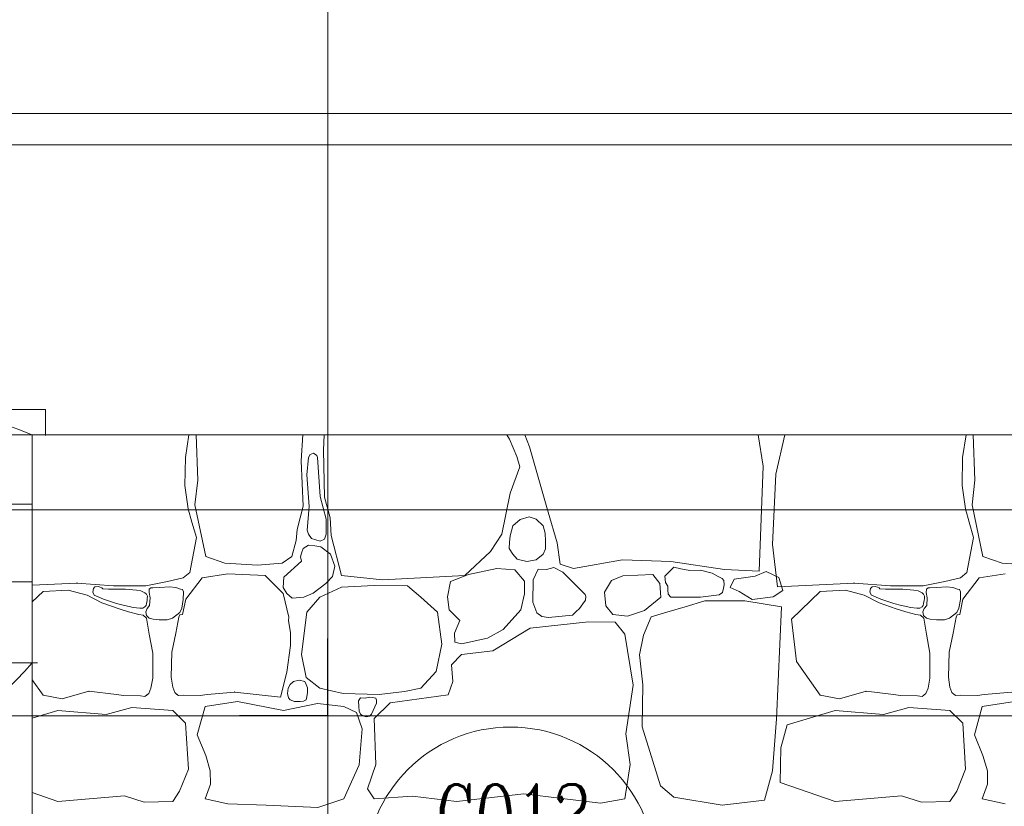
# Model space of a CAD drawing. Header units: millimetres. Extents: x -573548 to 674770, y -210017 to -47794.
# Tile 167 of 234: x 105993 to 107893, y -93595 to -92077. Entities that reach past the tile are written whole.
import ezdxf
from ezdxf.enums import TextEntityAlignment as Align

# ---------------------------------------------------------------- set-up
doc = ezdxf.new("R2010")
doc.units = ezdxf.units.MM
for name, color, linetype, lineweight in [('_S_CO_OPIS_PION', 7, 'Continuous', 13), ('A.02 RZUT PIWNICY_is$0$_HATCH_Nr_pióra__18', 8, 'Continuous', 9), ('A.02 RZUT PIWNICY_is$0$detalokna_Nr_pióra__2', 8, 'Continuous', 9), ('A.02 RZUT PIWNICY_is$0$detalokna_Nr_pióra__8', 8, 'Continuous', 9), ('A.02 RZUT PIWNICY_is$0$Nowe_A_okno_Nr_pióra__59', 8, 'Continuous', 9), ('A.02 RZUT PIWNICY_is$0$OBRYS PARTERU#1_Nr_pióra__1', 8, 'Continuous', 9), ('A.02 RZUT PIWNICY_is$0$opaska_Nr_pióra__1', 8, 'Continuous', 9), ('A.02 RZUT PIWNICY_is$0$podciagi_Nr_pióra__1', 8, 'Continuous', 9), ('A.02 RZUT PIWNICY_is$0$strop_Nr_pióra__1', 8, 'Continuous', 9), ('A.02 RZUT PIWNICY_is$0$Structural - Bearing_Nr_pióra__21', 8, 'Continuous', 9), ('A.02 RZUT PIWNICY_is$0$Structural - Grid', 8, 'Continuous', 9), ('A.02 RZUT PIWNICY_is$0$Structural - Grid_Nr_pióra__17', 8, 'Continuous', 9)]:
    doc.layers.add(name, color=color, linetype=linetype, lineweight=lineweight)
doc.styles.add('A.02 RZUT PIWNICY_is$0$STYL_AUTOMATYCZNY_1', font='arial.ttf')
doc.styles.add('JOLARD', font='complex.shx', dxfattribs={"width": 0.7})

# ---------------------------------------------------------------- blocks, each defined once
blk = doc.blocks.new('*X48628')
at = {"layer": 'A.02 RZUT PIWNICY_is$0$_HATCH_Nr_pióra__18'}
for p, q in [((106883, -92921.3), (106889.9, -92877.8)), ((106903.5, -92877.8), (106906.9, -92965.4)), ((107106.7, -92927.9), (107109.9, -92877.8)), ((107150.9, -92877.8), (107149.3, -92907.6)), ((107508.4, -92885.8), (107503.2, -92877.8)), ((107522.8, -92919.6), (107508.4, -92885.8)), ((107538.2, -92877.8), (107547.4, -92900.6)), ((107998, -92938.2), (107988.7, -92877.8)), ((108040.2, -92877.8), (108022.4, -92953.8)), ((108383, -92921.3), (108389.9, -92877.8)), ((108403.5, -92877.8), (108406.9, -92965.4)), ((107149.3, -92907.6), (107151.3, -92998)), ((107547.4, -92900.6), (107583.1, -93026.9)), ((106882.1, -92975.5), (106883, -92921.3)), ((107110, -93015.4), (107106.7, -92927.9)), ((107120.4, -92921.3), (107117.3, -92954.9)), ((107123.5, -92915.4), (107120.4, -92921.3)), ((107130.1, -92913.1), (107123.5, -92915.4)), ((107136.4, -92917.3), (107130.1, -92913.1)), ((107138.1, -92921.3), (107136.4, -92917.3)), ((107143.4, -92997), (107138.1, -92921.3)), ((107528.6, -92939.4), (107522.8, -92919.6)), ((108382.1, -92975.5), (108383, -92921.3)), ((107509.6, -92990.2), (107528.6, -92939.4)), ((107990.1, -93140.9), (107998, -92938.2)), ((106906.9, -92965.4), (106901.2, -93012.9)), ((107117.3, -92954.9), (107121.9, -93015.7)), ((108022.4, -92953.8), (108015.9, -93089.4)), ((108406.9, -92965.4), (108401.2, -93012.9)), ((106888.5, -93020.8), (106882.1, -92975.5)), ((108388.5, -93020.8), (108382.1, -92975.5)), ((107154.7, -93040.4), (107143.4, -92997)), ((107151.3, -92998), (107162.5, -93037.7)), ((107493.9, -93069.5), (107509.6, -92990.2)), ((106895.5, -93046.1), (106888.5, -93020.8)), ((106901.2, -93012.9), (106922.2, -93112.8)), ((107098.9, -93060.4), (107110, -93015.4)), ((107121.9, -93015.7), (107118.3, -93061.7)), ((108395.5, -93046.1), (108388.5, -93020.8)), ((108401.2, -93012.9), (108422.2, -93112.8)), ((107154.5, -93069.5), (107154.7, -93040.4)), ((107162.5, -93037.7), (107164.5, -93071.9)), ((107529.4, -93041.1), (107514.8, -93053)), ((107546.4, -93036.2), (107529.4, -93041.1)), ((107560.2, -93040.4), (107546.4, -93036.2)), ((107573.5, -93053), (107560.2, -93040.4)), ((107583.1, -93026.9), (107600.4, -93086.4)), ((106904.4, -93076.1), (106895.5, -93046.1)), ((107096.8, -93081.8), (107098.9, -93060.4)), ((107118.3, -93061.7), (107120.4, -93069.5)), ((107514.8, -93053), (107510.1, -93072.5)), ((107577.3, -93067.4), (107573.5, -93053)), ((108404.4, -93076.1), (108395.5, -93046.1)), ((106891.5, -93143.4), (106904.4, -93076.1)), ((107088.2, -93112.8), (107096.8, -93081.8)), ((107120.4, -93069.5), (107126.5, -93078)), ((107126.5, -93078), (107143.1, -93083.2)), ((107143.1, -93083.2), (107151.6, -93078.8)), ((107151.6, -93078.8), (107154.5, -93069.5)), ((107164.5, -93071.9), (107184.3, -93149.1)), ((107471.6, -93102.9), (107493.9, -93069.5)), ((107510.1, -93072.5), (107508.2, -93084.6)), ((107577.8, -93083), (107577.3, -93067.4)), ((108391.5, -93143.4), (108404.4, -93076.1)), ((107110.3, -93097.2), (107107.3, -93106.2)), ((107120.4, -93090.7), (107110.3, -93097.2)), ((107132.7, -93092.2), (107120.4, -93090.7)), ((107144.4, -93094), (107132.7, -93092.2)), ((107162.8, -93107.9), (107144.4, -93094)), ((107508.2, -93084.6), (107508, -93097.1)), ((107508, -93097.1), (107514.8, -93108.3)), ((107573.5, -93108.3), (107577.9, -93098)), ((107577.9, -93098), (107577.8, -93083)), ((107600.4, -93086.4), (107606.2, -93127.3)), ((108015.9, -93089.4), (108025.9, -93171.1)), ((106922.2, -93112.8), (106959.4, -93125.6)), ((107070, -93125.6), (107088.2, -93112.8)), ((107107.3, -93106.2), (107105, -93113.3)), ((107105, -93113.3), (107107.3, -93121.5)), ((107171.7, -93131.2), (107162.8, -93107.9)), ((107422.4, -93149.1), (107471.6, -93102.9)), ((107514.8, -93108.3), (107523.5, -93117.6)), ((107523.5, -93117.6), (107542.1, -93122.2)), ((107542.1, -93122.2), (107559.8, -93118.8)), ((107559.8, -93118.8), (107573.5, -93108.3)), ((107632.2, -93135.9), (107726.3, -93118.6)), ((107726.3, -93118.6), (107820, -93121.9)), ((108422.2, -93112.8), (108459.4, -93125.6)), ((106959.4, -93125.6), (107022.1, -93129.3)), ((107022.1, -93129.3), (107070, -93125.6)), ((107107.3, -93121.5), (107072.7, -93152.2)), ((107167, -93151.3), (107171.7, -93131.2)), ((107484, -93135.5), (107429.1, -93147.1)), ((107519.1, -93138.4), (107484, -93135.5)), ((107537.7, -93159.9), (107519.1, -93138.4)), ((107563.7, -93137.1), (107554.4, -93157.8)), ((107579.9, -93137.7), (107563.7, -93137.1)), ((107594.3, -93134), (107579.9, -93137.7)), ((107611.6, -93142.5), (107594.3, -93134)), ((107606.2, -93127.3), (107632.2, -93135.9)), ((107820, -93138.8), (107808.5, -93150.7)), ((107820, -93121.9), (107923.7, -93137.6)), ((107826, -93133.2), (107820, -93138.8)), ((107839, -93136.2), (107826, -93133.2)), ((107856.8, -93139.2), (107839, -93136.2)), ((107877, -93138.8), (107856.8, -93139.2)), ((107899.9, -93144.9), (107877, -93138.8)), ((107923.7, -93137.6), (107990.1, -93140.9)), ((108459.4, -93125.6), (108522.1, -93129.3)), ((106848.5, -93160.6), (106878.8, -93153.4)), ((106878.8, -93153.4), (106891.5, -93143.4)), ((106883.7, -93194.8), (106915.2, -93153.7)), ((106915.2, -93153.7), (106965.1, -93145.8)), ((106965.1, -93145.8), (107037, -93149.1)), ((107037, -93149.1), (107071.9, -93184.2)), ((107072.7, -93152.2), (107071.7, -93172.6)), ((107153.7, -93164.3), (107167, -93151.3)), ((107184.3, -93149.1), (107263.2, -93157.4)), ((107263.2, -93157.4), (107422.4, -93149.1)), ((107429.1, -93147.1), (107394.9, -93160.7)), ((107554.4, -93157.8), (107553.8, -93200.3)), ((107654.5, -93185.5), (107611.6, -93142.5)), ((107727.2, -93149.5), (107705.7, -93158.6)), ((107785, -93147.1), (107727.2, -93149.5)), ((107798.6, -93164.8), (107785, -93147.1)), ((107808.5, -93150.7), (107809.5, -93162.6)), ((107909.7, -93150.3), (107899.9, -93144.9)), ((107919, -93154.9), (107909.7, -93150.3)), ((107922.5, -93158.7), (107919, -93154.9)), ((107934.3, -93172.6), (107942.1, -93156.3)), ((107942.1, -93156.3), (107982.4, -93150.3)), ((107982.4, -93150.3), (108004.1, -93141.3)), ((108004.1, -93141.3), (108028.2, -93153.3)), ((108028.2, -93153.3), (108036, -93178)), ((108348.5, -93160.6), (108378.8, -93153.4)), ((108378.8, -93153.4), (108391.5, -93143.4)), ((108383.7, -93194.8), (108415.2, -93153.7)), ((108415.2, -93153.7), (108465.1, -93145.8)), ((106587.3, -93168), (106673.7, -93163.7)), ((106673.7, -93163.7), (106744, -93168.9)), ((106705.4, -93174.5), (106704.3, -93181.1)), ((106708.3, -93171.2), (106705.4, -93174.5)), ((106714.3, -93170.6), (106708.3, -93171.2)), ((106718.6, -93171.5), (106714.3, -93170.6)), ((106721.9, -93173), (106718.6, -93171.5)), ((106723.6, -93174.9), (106721.9, -93173)), ((106734.4, -93175.8), (106723.6, -93174.9)), ((106767.6, -93175.7), (106734.4, -93175.8)), ((106744, -93168.9), (106806.8, -93168.9)), ((106788.8, -93177.7), (106767.6, -93175.7)), ((106806.8, -93168.9), (106848.5, -93160.6)), ((106813.3, -93175.7), (106812.9, -93182)), ((106816.4, -93172.7), (106813.3, -93175.7)), ((106820.1, -93173.1), (106816.4, -93172.7)), ((106833.4, -93172.2), (106820.1, -93173.1)), ((106852, -93171.3), (106833.4, -93172.2)), ((106864.2, -93172.5), (106852, -93171.3)), ((106873.3, -93175.7), (106864.2, -93172.5)), ((106877.3, -93176.2), (106873.3, -93175.7)), ((106879.3, -93180.7), (106877.3, -93176.2)), ((107071.7, -93172.6), (107078.8, -93183.6)), ((107129.3, -93183.1), (107153.7, -93164.3)), ((107184.3, -93171.8), (107142.2, -93191.2)), ((107247.1, -93168.5), (107184.3, -93171.8)), ((107311.5, -93168.9), (107247.1, -93168.5)), ((107337.1, -93191.2), (107311.5, -93168.9)), ((107394.9, -93160.7), (107388.6, -93190.6)), ((107537.3, -93184.6), (107537.7, -93159.9)), ((107705.7, -93158.6), (107691.9, -93181)), ((107800.9, -93190.8), (107798.6, -93164.8)), ((107809.5, -93162.6), (107814.3, -93169.6)), ((107814.3, -93169.6), (107814.1, -93176.8)), ((107814.1, -93176.8), (107815, -93185.3)), ((107919.8, -93182), (107921.7, -93173.9)), ((107921.7, -93173.9), (107922.6, -93167.3)), ((107922.6, -93167.3), (107922.5, -93158.7)), ((107951.7, -93179.8), (107934.3, -93172.6)), ((108025.9, -93171.1), (108173.7, -93163.7)), ((108173.7, -93163.7), (108244, -93168.9)), ((108205.4, -93174.5), (108204.3, -93181.1)), ((108208.3, -93171.2), (108205.4, -93174.5)), ((108214.3, -93170.6), (108208.3, -93171.2)), ((108218.6, -93171.5), (108214.3, -93170.6)), ((108221.9, -93173), (108218.6, -93171.5)), ((108223.6, -93174.9), (108221.9, -93173)), ((108234.4, -93175.8), (108223.6, -93174.9)), ((108267.6, -93175.7), (108234.4, -93175.8)), ((108244, -93168.9), (108306.8, -93168.9)), ((108288.8, -93177.7), (108267.6, -93175.7)), ((108306.8, -93168.9), (108348.5, -93160.6)), ((108313.3, -93175.7), (108312.9, -93182)), ((108316.4, -93172.7), (108313.3, -93175.7)), ((108320.1, -93173.1), (108316.4, -93172.7)), ((108333.4, -93172.2), (108320.1, -93173.1)), ((108352, -93171.3), (108333.4, -93172.2)), ((108364.2, -93172.5), (108352, -93171.3)), ((108373.3, -93175.7), (108364.2, -93172.5)), ((108377.3, -93176.2), (108373.3, -93175.7)), ((108379.3, -93180.7), (108377.3, -93176.2)), ((106608.2, -93180.3), (106587.3, -93200.2)), ((106656.8, -93177.6), (106608.2, -93180.3)), ((106693.1, -93187.4), (106656.8, -93177.6)), ((106721.7, -93202.1), (106693.1, -93187.4)), ((106704.3, -93181.1), (106707.1, -93187.4)), ((106707.1, -93187.4), (106725.1, -93194.9)), ((106725.1, -93194.9), (106750.1, -93203)), ((106797.2, -93179), (106788.8, -93177.7)), ((106804.9, -93182.7), (106797.2, -93179)), ((106807.9, -93185.4), (106804.9, -93182.7)), ((106809.8, -93189.1), (106807.9, -93185.4)), ((106808.9, -93197.7), (106809.3, -93193.4)), ((106809.3, -93193.4), (106809.8, -93189.1)), ((106812.9, -93182), (106814.8, -93192.1)), ((106814.8, -93192.1), (106813.8, -93207)), ((106876, -93212.3), (106878.7, -93195.7)), ((106877.4, -93224.6), (106883.7, -93194.8)), ((106878.7, -93195.7), (106879.3, -93180.7)), ((107071.9, -93184.2), (107082.6, -93229.8)), ((107078.8, -93183.6), (107088.8, -93193)), ((107088.8, -93193), (107111.7, -93191.2)), ((107111.7, -93191.2), (107129.3, -93183.1)), ((107142.2, -93191.2), (107117.1, -93219.7)), ((107369.3, -93220.1), (107337.1, -93191.2)), ((107388.6, -93190.6), (107392, -93215.6)), ((107530.1, -93215.3), (107537.3, -93184.6)), ((107656.1, -93189.8), (107654.5, -93185.5)), ((107655.1, -93196.9), (107656.1, -93189.8)), ((107691.9, -93181), (107694.6, -93207.7)), ((107768.9, -93216.4), (107800.9, -93190.8)), ((107815, -93185.3), (107820, -93190.8)), ((107820, -93190.8), (107877, -93190.8)), ((107877, -93190.8), (107913.3, -93186.4)), ((107913.3, -93186.4), (107919.8, -93182)), ((107977, -93195.4), (107951.7, -93179.8)), ((108017.3, -93190.6), (107977, -93195.4)), ((108036, -93178), (108017.3, -93190.6)), ((108108.2, -93180.3), (108052.7, -93233.1)), ((108156.8, -93177.6), (108108.2, -93180.3)), ((108193.1, -93187.4), (108156.8, -93177.6)), ((108221.7, -93202.1), (108193.1, -93187.4)), ((108204.3, -93181.1), (108207.1, -93187.4)), ((108207.1, -93187.4), (108225.1, -93194.9)), ((108225.1, -93194.9), (108250.1, -93203)), ((108297.2, -93179), (108288.8, -93177.7)), ((108304.9, -93182.7), (108297.2, -93179)), ((108307.9, -93185.4), (108304.9, -93182.7)), ((108309.8, -93189.1), (108307.9, -93185.4)), ((108308.9, -93197.7), (108309.3, -93193.4)), ((108309.3, -93193.4), (108309.8, -93189.1)), ((108312.9, -93182), (108314.8, -93192.1)), ((108314.8, -93192.1), (108313.8, -93207)), ((108376, -93212.3), (108378.7, -93195.7)), ((108377.4, -93224.6), (108383.7, -93194.8)), ((108378.7, -93195.7), (108379.3, -93180.7)), ((106755, -93213.5), (106721.7, -93202.1)), ((106750.1, -93203), (106765.2, -93207.1)), ((106773.3, -93219.1), (106755, -93213.5)), ((106765.2, -93207.1), (106774.7, -93208.7)), ((106774.7, -93208.7), (106782.4, -93211.2)), ((106782.4, -93211.2), (106794.9, -93212.3)), ((106794.9, -93212.3), (106800.6, -93211.9)), ((106800.6, -93211.9), (106804.9, -93209.8)), ((106804.9, -93209.8), (106807, -93207.1)), ((106809, -93212.7), (106806.3, -93219.4)), ((106807, -93207.1), (106807.8, -93203.4)), ((106807.8, -93203.4), (106808.9, -93197.7)), ((106813.8, -93207), (106809, -93212.7)), ((106872, -93220.5), (106876, -93212.3)), ((107496, -93253.2), (107530.1, -93215.3)), ((107553.8, -93200.3), (107561.3, -93221.2)), ((107636.4, -93219.3), (107643.4, -93213.1)), ((107643.4, -93213.1), (107650.3, -93203.8)), ((107650.3, -93203.8), (107655.1, -93196.9)), ((107694.6, -93207.7), (107707.8, -93224.7)), ((107847.7, -93209.4), (107807.7, -93221)), ((107885.7, -93197.8), (107847.7, -93209.4)), ((107924.1, -93197.8), (107885.7, -93197.8)), ((107962.5, -93197.8), (107924.1, -93197.8)), ((108033.4, -93209.6), (107962.5, -93197.8)), ((108024, -93425.6), (108033.4, -93209.6)), ((108255, -93213.5), (108221.7, -93202.1)), ((108250.1, -93203), (108265.2, -93207.1)), ((108273.3, -93219.1), (108255, -93213.5)), ((108265.2, -93207.1), (108274.7, -93208.7)), ((108274.7, -93208.7), (108282.4, -93211.2)), ((108282.4, -93211.2), (108294.9, -93212.3)), ((108294.9, -93212.3), (108300.6, -93211.9)), ((108300.6, -93211.9), (108304.9, -93209.8)), ((108304.9, -93209.8), (108307, -93207.1)), ((108309, -93212.7), (108306.3, -93219.4)), ((108307, -93207.1), (108307.8, -93203.4)), ((108307.8, -93203.4), (108308.9, -93197.7)), ((108313.8, -93207), (108309, -93212.7)), ((108372, -93220.5), (108376, -93212.3)), ((106793.1, -93224.4), (106773.3, -93219.1)), ((106801.6, -93226), (106793.1, -93224.4)), ((106808.2, -93231.4), (106801.6, -93226)), ((106806.3, -93219.4), (106807.7, -93226.5)), ((106807.7, -93226.5), (106813.3, -93231.4)), ((106813.3, -93262.1), (106808.2, -93231.4)), ((106813.3, -93231.4), (106820.7, -93233.6)), ((106820.7, -93233.6), (106832.4, -93234.8)), ((106847.8, -93234.5), (106858, -93231.4)), ((106858, -93231.4), (106872, -93220.5)), ((106864.6, -93260.4), (106870.6, -93229.8)), ((106870.6, -93229.8), (106872.4, -93225.1)), ((106872.4, -93225.1), (106877.4, -93224.6)), ((107082.6, -93229.8), (107081.8, -93236.1)), ((107117.1, -93219.7), (107107.1, -93301.9)), ((107377.9, -93281.6), (107369.3, -93220.1)), ((107392, -93215.6), (107412.6, -93235.8)), ((107561.3, -93221.2), (107570.9, -93228.1)), ((107570.9, -93228.1), (107583.9, -93230.5)), ((107583.9, -93230.5), (107630.2, -93226)), ((107630.2, -93226), (107636.5, -93219)), ((107707.8, -93224.7), (107736.2, -93227.6)), ((107736.2, -93227.6), (107768.9, -93216.4)), ((107782, -93228.7), (107766.9, -93264.5)), ((107807.7, -93221), (107782, -93228.7)), ((108052.7, -93233.1), (108062.5, -93314.9)), ((108293.1, -93224.4), (108273.3, -93219.1)), ((108301.6, -93226), (108293.1, -93224.4)), ((108308.2, -93231.4), (108301.6, -93226)), ((108306.3, -93219.4), (108307.7, -93226.5)), ((108307.7, -93226.5), (108313.3, -93231.4)), ((108313.3, -93262.1), (108308.2, -93231.4)), ((108313.3, -93231.4), (108320.7, -93233.6)), ((108320.7, -93233.6), (108332.4, -93234.8)), ((108347.8, -93234.5), (108358, -93231.4)), ((108358, -93231.4), (108372, -93220.5)), ((108364.6, -93260.4), (108370.6, -93229.8)), ((108370.6, -93229.8), (108372.4, -93225.1)), ((108372.4, -93225.1), (108377.4, -93224.6)), ((106832.4, -93234.8), (106847.8, -93234.5)), ((107081.8, -93236.1), (107085.8, -93259.6)), ((107412.6, -93235.8), (107402.3, -93260.2)), ((107466.3, -93270.1), (107496, -93253.2)), ((107548.4, -93250.7), (107476.2, -93294.4)), ((107660.7, -93238.3), (107548.4, -93250.7)), ((107712.3, -93239.1), (107660.7, -93238.3)), ((107731.3, -93262.1), (107712.3, -93239.1)), ((108332.4, -93234.8), (108347.8, -93234.5)), ((106820, -93298.9), (106813.3, -93262.1)), ((106857, -93297), (106864.6, -93260.4)), ((107085.8, -93259.6), (107086.1, -93284.3)), ((107402.3, -93260.2), (107402.7, -93277.5)), ((107415.9, -93281.2), (107466.3, -93270.1)), ((107747.4, -93360.5), (107731.3, -93262.1)), ((107766.9, -93264.5), (107759.4, -93302.2)), ((108320, -93298.9), (108313.3, -93262.1)), ((108357, -93297), (108364.6, -93260.4)), ((107086.1, -93284.3), (107078.5, -93335.9)), ((107366.8, -93334.1), (107377.9, -93281.6)), ((107402.7, -93277.5), (107415.9, -93281.2)), ((106820, -93347), (106820, -93298.9)), ((106855.7, -93345.1), (106857, -93297)), ((107107.1, -93301.9), (107115.8, -93346)), ((107415.9, -93301.5), (107396.5, -93321.3)), ((107476.2, -93294.4), (107415.9, -93301.5)), ((107759.4, -93302.2), (107765.9, -93360.2)), ((108320, -93347), (108320, -93298.9)), ((108355.7, -93345.1), (108357, -93297)), ((107396.5, -93321.3), (107399.4, -93353.5)), ((108062.5, -93314.9), (108108.2, -93380.3)), ((106816.5, -93366.5), (106820, -93347)), ((106858.6, -93364.6), (106855.7, -93345.1)), ((107078.5, -93335.9), (107066.5, -93384.1)), ((107115.8, -93346), (107142.2, -93366.3)), ((107337.1, -93366.3), (107366.8, -93334.1)), ((108316.5, -93366.5), (108320, -93347)), ((108358.6, -93364.6), (108355.7, -93345.1)), ((106587.3, -93350.3), (106608.2, -93380.3)), ((106812.4, -93377), (106816.5, -93366.5)), ((106862.4, -93375.2), (106858.6, -93364.6)), ((107081, -93366.5), (107080.2, -93377.1)), ((107084.9, -93359.7), (107081, -93366.5)), ((107091.4, -93353.7), (107084.9, -93359.7)), ((107102.5, -93351.2), (107091.4, -93353.7)), ((107113.6, -93353.8), (107102.5, -93351.2)), ((107115.8, -93359.7), (107113.6, -93353.8)), ((107118.4, -93366), (107115.8, -93359.7)), ((107118.7, -93374.9), (107118.4, -93366)), ((107142.2, -93366.3), (107187.2, -93377)), ((107306.1, -93373.3), (107337.1, -93366.3)), ((107399.4, -93353.5), (107389.9, -93379.5)), ((107732.9, -93454.6), (107747.4, -93360.5)), ((107765.9, -93360.2), (107764.3, -93441)), ((108312.4, -93377), (108316.5, -93366.5)), ((108362.4, -93375.2), (108358.6, -93364.6)), ((106608.2, -93380.3), (106645.2, -93387.3)), ((106645.2, -93387.3), (106696.7, -93372.6)), ((106696.7, -93372.6), (106749.9, -93378.5)), ((106749.9, -93378.5), (106763.2, -93380.9)), ((106763.2, -93380.9), (106796.3, -93381.5)), ((106796.3, -93381.5), (106804.9, -93382.5)), ((106804.9, -93382.5), (106808.2, -93380.3)), ((106808.2, -93380.3), (106812.4, -93377)), ((106866.5, -93378.6), (106862.4, -93375.2)), ((106869.8, -93380.9), (106866.5, -93378.6)), ((106878.4, -93380.2), (106869.8, -93380.9)), ((106911.5, -93380.5), (106878.4, -93380.2)), ((106924.8, -93378.5), (106911.5, -93380.5)), ((106978.2, -93374), (106924.8, -93378.5)), ((107066.5, -93384.1), (106978.2, -93374)), ((107080.2, -93377.1), (107081.7, -93385.3)), ((107081.7, -93385.3), (107084.9, -93389)), ((107115.8, -93389), (107117.4, -93383.4)), ((107117.4, -93383.4), (107118.7, -93374.9)), ((107187.2, -93377), (107257, -93379.1)), ((107220.8, -93385.3), (107216.9, -93391)), ((107229.7, -93386), (107220.8, -93385.3)), ((107238.1, -93384.2), (107229.7, -93386)), ((107245, -93384.4), (107238.1, -93384.2)), ((107247.1, -93385.3), (107245, -93384.4)), ((107250.5, -93385.8), (107247.1, -93385.3)), ((107251.5, -93389.8), (107250.5, -93385.8)), ((107257, -93379.1), (107306.1, -93373.3)), ((107389.9, -93379.5), (107278.5, -93394.7)), ((108108.2, -93380.3), (108145.2, -93387.3)), ((108145.2, -93387.3), (108196.7, -93372.6)), ((108196.7, -93372.6), (108249.9, -93378.5)), ((108249.9, -93378.5), (108263.2, -93380.9)), ((108263.2, -93380.9), (108296.3, -93381.5)), ((108296.3, -93381.5), (108304.9, -93382.5)), ((108304.9, -93382.5), (108308.2, -93380.3)), ((108308.2, -93380.3), (108312.4, -93377)), ((108366.5, -93378.6), (108362.4, -93375.2)), ((108369.8, -93380.9), (108366.5, -93378.6)), ((108378.4, -93380.2), (108369.8, -93380.9)), ((108411.5, -93380.5), (108378.4, -93380.2)), ((108424.8, -93378.5), (108411.5, -93380.5)), ((108478.2, -93374), (108424.8, -93378.5)), ((106779.4, -93403.8), (106730.3, -93417.5)), ((106858.7, -93409.6), (106779.4, -93403.8)), ((106905.7, -93456.7), (106921, -93402.2)), ((106921, -93402.2), (106983.3, -93392.3)), ((106983.3, -93392.3), (107072.5, -93409.6)), ((107072.5, -93409.6), (107138.1, -93396)), ((107084.9, -93389), (107093.7, -93392)), ((107093.7, -93392), (107104.2, -93392.1)), ((107104.2, -93392.1), (107111, -93391.5)), ((107111, -93391.5), (107115.8, -93389)), ((107138.1, -93396), (107188.9, -93402.2)), ((107188.9, -93402.2), (107213.2, -93413.3)), ((107216.9, -93391), (107217.4, -93402.1)), ((107217.4, -93402.1), (107218.2, -93410.9)), ((107242, -93417), (107251.7, -93395.5)), ((107278.5, -93394.7), (107247.1, -93425.3)), ((107251.7, -93395.5), (107251.5, -93389.8)), ((108279.4, -93403.8), (108230.3, -93417.5)), ((108358.7, -93409.6), (108279.4, -93403.8)), ((108405.7, -93456.7), (108421, -93402.2)), ((108421, -93402.2), (108483.3, -93392.3)), ((106636.9, -93409.6), (106587.3, -93424.5)), ((106730.3, -93417.5), (106636.9, -93409.6)), ((106883.4, -93434.4), (106858.7, -93409.6)), ((107213.2, -93413.3), (107224, -93445.1)), ((107218.2, -93410.9), (107220.8, -93417)), ((107220.8, -93417), (107225.2, -93420.2)), ((107225.2, -93420.2), (107232.1, -93421.6)), ((107232.1, -93421.6), (107238.3, -93420.7)), ((107238.3, -93420.7), (107242, -93417)), ((108136.9, -93409.6), (108044.4, -93437.3)), ((108230.3, -93417.5), (108136.9, -93409.6)), ((108383.4, -93434.4), (108358.7, -93409.6)), ((106888.8, -93523.1), (106883.4, -93434.4)), ((107247.1, -93425.3), (107250.8, -93513.6)), ((107764.3, -93441), (107800.2, -93555.3)), ((108016.2, -93525.9), (108024, -93425.6)), ((108044.4, -93437.3), (108031.9, -93481.4)), ((108388.8, -93523.1), (108383.4, -93434.4)), ((106922.2, -93496.7), (106905.7, -93456.7)), ((107224, -93445.1), (107218.6, -93514.5)), ((107741.6, -93513.6), (107732.9, -93454.6)), ((108422.2, -93496.7), (108405.7, -93456.7)), ((108031.9, -93481.4), (108031.1, -93548.6)), ((106930.9, -93526), (106922.2, -93496.7)), ((108430.9, -93526), (108422.2, -93496.7)), ((107218.6, -93514.5), (107188.9, -93580.1)), ((107250.8, -93513.6), (107234.3, -93560.7)), ((107731.3, -93580.1), (107741.6, -93513.6)), ((106871.8, -93565.6), (106888.8, -93523.1)), ((106931.3, -93551.6), (106930.9, -93526)), ((108000.6, -93582.7), (108016.2, -93525.9)), ((108371.8, -93565.6), (108388.8, -93523.1)), ((108431.3, -93551.6), (108430.9, -93526)), ((106921, -93580.1), (106931.3, -93551.6)), ((107800.2, -93555.3), (107825.8, -93576.8)), ((108031.1, -93548.6), (108136.9, -93585.5)), ((108421, -93580.1), (108431.3, -93551.6)), ((106587.3, -93568.1), (106636.9, -93585.5)), ((106636.9, -93585.5), (106765.3, -93574.3)), ((106765.3, -93574.3), (106803.7, -93586.7)), ((106858.7, -93585.5), (106871.8, -93565.6)), ((107234.3, -93560.7), (107247.1, -93580.1)), ((107247.1, -93580.1), (107321, -93574.7)), ((107321, -93574.7), (107406, -93585.5)), ((107406, -93585.5), (107536.5, -93570.6)), ((107536.5, -93570.6), (107684.2, -93588.3)), ((108136.9, -93585.5), (108265.3, -93574.3)), ((108265.3, -93574.3), (108303.7, -93586.7)), ((108358.7, -93585.5), (108371.8, -93565.6)), ((106803.7, -93586.7), (106858.7, -93585.5)), ((106965.1, -93589.6), (106921, -93580.1)), ((107039, -93592.5), (106965.1, -93589.6)), ((107138.9, -93596.6), (107039, -93592.5)), ((107188.9, -93580.1), (107138.9, -93596.6)), ((107684.2, -93588.3), (107731.3, -93580.1)), ((107825.8, -93576.8), (107919.1, -93592.5)), ((107919.1, -93592.5), (108000.6, -93582.7)), ((108303.7, -93586.7), (108358.7, -93585.5)), ((108465.1, -93589.6), (108421, -93580.1))]:
    blk.add_line(p, q, dxfattribs=at)
for p in [(106673.7, -93163.7), (108173.7, -93163.7), (106696.7, -93372.6), (106808.2, -93380.3), (106808.2, -93380.3), (106866.5, -93378.6), (106866.5, -93378.6), (106978.2, -93374), (108196.7, -93372.6), (108308.2, -93380.3), (108308.2, -93380.3), (108366.5, -93378.6), (108366.5, -93378.6)]:
    blk.add_point(p, dxfattribs=at)
blk = doc.blocks.new('A.02 RZUT PIWNICY_is$0$Wypełnienie_17_1')
at = {"layer": 'A.02 RZUT PIWNICY_is$0$_HATCH_Nr_pióra__18'}
blk.add_blockref('*X48628', (0, 0), dxfattribs=at)
blk = doc.blocks.new('A.02 RZUT PIWNICY_is$0$Standardowy znacznik osi')
at = {"layer": 'A.02 RZUT PIWNICY_is$0$Structural - Grid_Nr_pióra__17'}
blk.add_line((1000, 0), (17855.4, 0), dxfattribs=at)
at = {"layer": 'A.02 RZUT PIWNICY_is$0$Structural - Grid_Nr_pióra__17', "style": 'A.02 RZUT PIWNICY_is$0$STYL_AUTOMATYCZNY_1'}
for tag, p in [('AC_MarkerText_1_0', (5, -80)), ('AC_MarkerText_1_1', (19360.4, -80))]:
    blk.add_attdef(tag, text='', height=350, rotation=270, dxfattribs=at).set_placement(p, align=Align.TOP_CENTER)
blk = doc.blocks.new('A.02 RZUT PIWNICY_is$0$Standardowy znacznik osi_3')
at = {"layer": 'A.02 RZUT PIWNICY_is$0$Structural - Grid_Nr_pióra__17'}
blk.add_line((2962.2, 0), (40906.6, 0), dxfattribs=at)
at = {"layer": 'A.02 RZUT PIWNICY_is$0$Structural - Grid_Nr_pióra__17', "style": 'A.02 RZUT PIWNICY_is$0$STYL_AUTOMATYCZNY_1'}
for tag, p in [('AC_MarkerText_1_0', (-250, -335)), ('AC_MarkerText_1_1', (44118.7, -335))]:
    blk.add_attdef(tag, text='', height=350, rotation=180, dxfattribs=at).set_placement(p, align=Align.TOP_CENTER)
blk = doc.blocks.new('A.02 RZUT PIWNICY_is')
at = {"layer": 'A.02 RZUT PIWNICY_is$0$detalokna_Nr_pióra__2'}
blk.add_lwpolyline([(105617.5, -92879.1), (105617.5, -92829.1), (106612.9, -92829.1), (106612.9, -92879.1)], dxfattribs=at)
at = {"layer": 'A.02 RZUT PIWNICY_is$0$detalokna_Nr_pióra__8'}
blk.add_line((106587.3, -92877.8), (105657.3, -92877.8), dxfattribs=at)
at = {"layer": 'A.02 RZUT PIWNICY_is$0$Nowe_A_okno_Nr_pióra__59'}
blk.add_lwpolyline([(106587.3, -93161.3), (106587.3, -93011.3), (106527.3, -93011.3), (106527.3, -93066.3), (106507.3, -93066.3), (106507.3, -93106.3), (106527.3, -93106.3), (106527.3, -93161.3)], close=True, dxfattribs=at)
at = {"layer": 'A.02 RZUT PIWNICY_is$0$OBRYS PARTERU#1_Nr_pióra__1'}
blk.add_lwpolyline([(87547.3, -93022.2), (87547.3, -93622.2), (80856, -93622.2), (80856, -97482.2), (80306.7, -97482.2), (80306.7, -101132.2), (82397.3, -101132.2), (82397.3, -105082.2), (87537.3, -105082.2), (87537.3, -105471.8), (106939.7, -105472.5), (118516.4, -105372.5), (118516.4, -93022.2)], close=True, dxfattribs=at)
at = {"layer": 'A.02 RZUT PIWNICY_is$0$opaska_Nr_pióra__1'}
for points in [[(108925.4, -92257.8), (106271.2, -92257.8)], [(108921, -92317.8), (106275.6, -92317.8)]]:
    blk.add_lwpolyline(points, dxfattribs=at)
at = {"layer": 'A.02 RZUT PIWNICY_is$0$podciagi_Nr_pióra__1'}
blk.add_line((105657.3, -93317.8), (106597.3, -93317.8), dxfattribs=at)
at = {"layer": 'A.02 RZUT PIWNICY_is$0$strop_Nr_pióra__1'}
for centre, radius, start, end in [((106122.3, -94013.6), 1227.3, 67.7348, 112.2652), ((105962.3, -92768.1), 832.3, 221.3312, 318.6688)]:
    blk.add_arc(centre, radius, start, end, dxfattribs=at)
at = {"layer": 'A.02 RZUT PIWNICY_is$0$Structural - Bearing_Nr_pióra__21'}
for p in [(106587.3, -93958.2), (108637.3, -92877.8)]:
    blk.add_line(p, (106587.3, -92877.8), dxfattribs=at)
at = {"layer": 'A.02 RZUT PIWNICY_is$0$_HATCH_Nr_pióra__18'}
blk.add_blockref('A.02 RZUT PIWNICY_is$0$Wypełnienie_17_1', (0, 0), dxfattribs=at)
at = {"layer": 'A.02 RZUT PIWNICY_is$0$Structural - Grid', "zscale": 1000}
for name, p, rotation in [('A.02 RZUT PIWNICY_is$0$Standardowy znacznik osi', (107158.2, -108395.1), 90), ('A.02 RZUT PIWNICY_is$0$Standardowy znacznik osi_3', (121686.6, -93420.2), 180)]:
    blk.add_blockref(name, p, dxfattribs=dict(at, rotation=rotation))

msp = doc.modelspace()

# ---------------------------------------------------------------- linework, layer by layer
at = {"color": 150}
for points in [[(106587.9, -93420.2), (106587.9, -93270.8)], [(106587.9, -93420.2), (106417.5, -93420.2)]]:
    msp.add_lwpolyline(points, dxfattribs=at)
at = {"layer": '_S_CO_OPIS_PION', "lineweight": 9, "ltscale": 50}
msp.add_circle((106940.2, -93721.8), 280.2, dxfattribs=at)

# ---------------------------------------------------------------- block references
at = {"ltscale": 10}
msp.add_blockref('A.02 RZUT PIWNICY_is', (-570.2, 0), dxfattribs=at)

# ---------------------------------------------------------------- texts
at = {"layer": '_S_CO_OPIS_PION', "lineweight": 9, "ltscale": 50, "style": 'JOLARD', "width": 0.7}
msp.add_text('CO12', height=120, dxfattribs=at).set_placement((106945.3, -93612.2), align=Align.MIDDLE_CENTER)

doc.saveas('drawing.dxf')
